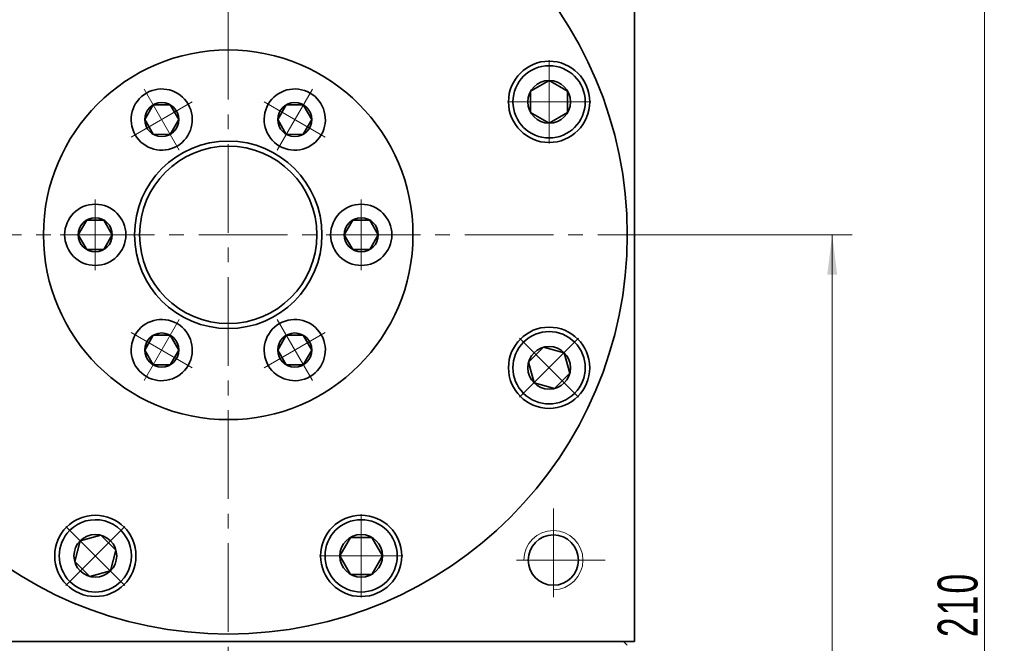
# Model space of a CAD drawing. Header units: millimetres. Extents: x 12 to 715, y 73 to 567.
# Tile 6 of 8: x 456 to 589, y 399 to 483. Entities that reach past the tile are written whole.
import ezdxf

# ---------------------------------------------------------------- set-up
doc = ezdxf.new("R2010")
doc.units = ezdxf.units.MM
doc.set_wipeout_variables(frame=1)
doc.linetypes.add('点画线', pattern=[18, 12, -2, 2, -2])
doc.layers.get('0').update_dxf_attribs({"lineweight": 35})
for name, color, linetype, lineweight in [('中心线层', 1, '点画线', 18), ('尺寸线层', 3, 'Continuous', 18), ('粗实线层', 7, 'Continuous', 35)]:
    doc.layers.add(name, color=color, linetype=linetype, lineweight=lineweight)
doc.styles.add('标准', font='txt', dxfattribs={"width": 0.667})
doc.dimstyles.new('a4-1-1', dxfattribs={"dimtxt": 3, "dimasz": 3, "dimexe": 1.5, "dimexo": 0, "dimgap": 0.5, "dimtad": 1, "dimdec": 3, "dimdsep": 46, "dimtxsty": '标准', "dimblk": '_CAXARROW', "dimcen": 0, "dimdle": 4, "dimazin": 2, "dimtfac": 0.707107, "dimtdec": 3, "dimtix": 1, "dimtmove": 2, "dimatfit": 3, "dimfxl": 0, "dimfrac": 2, "dimtolj": 1, "dimtzin": 0, "dimarcsym": 0})

# ---------------------------------------------------------------- blocks, each defined once
blk = doc.blocks.new('*X16')
at = {"layer": '尺寸线层', "linetype": 'Continuous'}
for points in [[(565.61, 453.96), (566.28, 448.56), (564.93, 448.56)], [(565.61, 298.96), (566.28, 304.36), (564.93, 304.36)]]:
    blk.add_hatch(color=0, dxfattribs=at).paths.add_polyline_path(points, flags=0)
at = {"layer": '尺寸线层', "color": 0, "linetype": 'Continuous'}
for p, q in [((541.87, 453.96), (568.31, 453.96)), ((565.61, 453.96), (565.61, 298.96)), ((493.87, 298.96), (568.31, 298.96))]:
    blk.add_line(p, q, dxfattribs=at)
at = {"layer": '尺寸线层', "color": 0, "insert": (562.02, 376.46), "char_height": 5.4, "width": 14.0022, "attachment_point": 5, "rotation": 90, "line_spacing_factor": 1.15057, "style": '标准'}
blk.add_mtext('\\T1.1;155', dxfattribs=at)
blk = doc.blocks.new('_CAXARROW')
blk.add_hatch(color=0).paths.add_polyline_path([(0, 0), (-1, 0.125), (-1, -0.125)], flags=0)
blk = doc.blocks.new('*X17')
at = {"layer": '尺寸线层', "linetype": 'Continuous'}
for points in [[(586.2, 508.96), (586.87, 503.56), (585.52, 503.56)], [(586.2, 298.96), (586.87, 304.36), (585.52, 304.36)]]:
    blk.add_hatch(color=0, dxfattribs=at).paths.add_polyline_path(points, flags=0)
at = {"layer": '尺寸线层', "color": 0, "linetype": 'Continuous'}
for p, q in [((538.87, 508.96), (588.9, 508.96)), ((586.2, 508.96), (586.2, 298.96)), ((493.87, 298.96), (588.9, 298.96))]:
    blk.add_line(p, q, dxfattribs=at)
at = {"layer": '尺寸线层', "color": 0, "insert": (582.61, 403.96), "char_height": 5.4, "width": 14.5863, "attachment_point": 5, "rotation": 90, "line_spacing_factor": 1.15057, "style": '标准'}
blk.add_mtext('\\T1.1;210', dxfattribs=at)
blk = doc.blocks.new('*X18')
at = {"layer": '中心线层', "linetype": '点画线', "lineweight": 18}
for p, q in [((0, -5.64), (0, 5.64)), ((-5.64, 0), (5.64, 0))]:
    blk.add_line(p, q, dxfattribs=at)
at = {"layer": '粗实线层'}
for p, q in [((-2.89, 0), (-1.44, 2.5)), ((-1.44, 2.5), (1.44, 2.5)), ((2.89, 0), (1.44, 2.5)), ((2.89, 0), (1.44, 2.5)), ((-2.89, 0), (-1.44, -2.5)), ((2.89, 0), (1.44, -2.5)), ((-1.44, -2.5), (1.44, -2.5))]:
    blk.add_line(p, q, dxfattribs=at)
blk.add_circle((0, 0), 2.89, dxfattribs=at)
for start, end in [(0, 180), (180, 360)]:
    blk.add_arc((0, 0), 4.89, start, end, dxfattribs=at)
blk = doc.blocks.new('*X49')
at = {"layer": '中心线层', "linetype": '点画线', "lineweight": 18}
for p, q in [((0, -4.76), (0, 4.76)), ((-4.76, 0), (4.76, 0))]:
    blk.add_line(p, q, dxfattribs=at)
at = {"layer": '粗实线层'}
for p, q in [((-2.31, 0), (-1.15, 2)), ((-1.15, 2), (1.15, 2)), ((2.31, 0), (1.15, 2)), ((2.31, 0), (1.15, 2)), ((-2.31, 0), (-1.15, -2)), ((2.31, 0), (1.15, -2)), ((-1.15, -2), (1.15, -2))]:
    blk.add_line(p, q, dxfattribs=at)
blk.add_circle((0, 0), 2.31, dxfattribs=at)
for start, end in [(0, 180), (180, 360)]:
    blk.add_arc((0, 0), 4.14, start, end, dxfattribs=at)
blk = doc.blocks.new('3432432432_2')
at = {"color": 7, "linetype": 'Continuous'}
for radius in [25, 12.68, 12]:
    blk.add_circle((0, 0), radius, dxfattribs=at)
for points in [[(-6.93, 12), (-6.91, 12.02), (-6.89, 12.03), (-6.87, 12.04), (-6.85, 12.05), (-6.83, 12.07), (-6.81, 12.08), (-6.78, 12.09), (-6.76, 12.1), (-6.74, 12.12), (-6.72, 12.13), (-6.7, 12.14), (-6.68, 12.16), (-6.66, 12.17), (-6.64, 12.18), (-6.62, 12.2), (-6.6, 12.21), (-6.58, 12.23), (-6.56, 12.24), (-6.54, 12.26), (-6.52, 12.27), (-6.51, 12.28), (-6.49, 12.3), (-6.47, 12.31), (-6.45, 12.33), (-6.43, 12.34), (-6.41, 12.36), (-6.39, 12.37), (-6.37, 12.39), (-6.35, 12.4), (-6.33, 12.42), (-6.33, 12.42), (-6.19, 12.55), (-6.05, 12.68), (-5.92, 12.82), (-5.79, 12.97), (-5.68, 13.12), (-5.57, 13.28), (-5.46, 13.44), (-5.37, 13.61), (-5.28, 13.78), (-5.2, 13.95), (-5.13, 14.13), (-5.06, 14.31), (-5.01, 14.5), (-4.96, 14.68), (-4.92, 14.87), (-4.89, 15.06), (-4.87, 15.25), (-4.86, 15.45), (-4.86, 15.64), (-4.87, 15.83), (-4.88, 16.02), (-4.91, 16.21), (-4.94, 16.4), (-4.98, 16.59), (-5.03, 16.78), (-5.09, 16.96), (-5.16, 17.14), (-5.24, 17.32), (-5.32, 17.49), (-5.41, 17.66), (-5.41, 17.66), (-5.51, 17.82), (-5.62, 17.98), (-5.74, 18.14), (-5.86, 18.29), (-5.99, 18.43), (-6.12, 18.57), (-6.26, 18.7), (-6.41, 18.82), (-6.57, 18.94), (-6.72, 19.05), (-6.89, 19.15), (-7.05, 19.24), (-7.23, 19.33), (-7.4, 19.41), (-7.58, 19.48), (-7.76, 19.54), (-7.95, 19.59), (-8.14, 19.64), (-8.33, 19.67), (-8.52, 19.7), (-8.71, 19.72), (-8.9, 19.73), (-9.09, 19.73), (-9.28, 19.72), (-9.48, 19.7), (-9.67, 19.67), (-9.86, 19.64), (-10.04, 19.59), (-10.23, 19.54), (-10.41, 19.48), (-10.41, 19.48), (-10.43, 19.47), (-10.46, 19.46), (-10.48, 19.46), (-10.5, 19.45), (-10.52, 19.44), (-10.55, 19.43), (-10.57, 19.42), (-10.59, 19.41), (-10.61, 19.4), (-10.64, 19.39), (-10.66, 19.38), (-10.68, 19.37), (-10.7, 19.36), (-10.73, 19.35), (-10.75, 19.34), (-10.77, 19.33), (-10.79, 19.32), (-10.81, 19.31), (-10.83, 19.3), (-10.86, 19.29), (-10.88, 19.28), (-10.9, 19.27), (-10.92, 19.26), (-10.94, 19.24), (-10.96, 19.23), (-10.99, 19.22), (-11.01, 19.21), (-11.03, 19.2), (-11.05, 19.19), (-11.07, 19.17), (-11.07, 19.17), (-11.25, 19.06), (-11.43, 18.94), (-11.61, 18.81), (-11.77, 18.67), (-11.93, 18.52), (-12.08, 18.36), (-12.22, 18.19), (-12.35, 18.02), (-12.47, 17.84), (-12.59, 17.66), (-12.69, 17.47), (-12.78, 17.27), (-12.87, 17.07), (-12.94, 16.87), (-13, 16.66), (-13.05, 16.45), (-13.09, 16.24), (-13.12, 16.02), (-13.13, 15.81), (-13.14, 15.59), (-13.13, 15.37), (-13.12, 15.16), (-13.09, 14.94), (-13.05, 14.73), (-13, 14.52), (-12.94, 14.31), (-12.87, 14.1), (-12.78, 13.9), (-12.69, 13.71), (-12.59, 13.52), (-12.59, 13.52), (-12.47, 13.33), (-12.35, 13.16), (-12.22, 12.98), (-12.08, 12.82), (-11.93, 12.66), (-11.77, 12.51), (-11.61, 12.37), (-11.43, 12.24), (-11.25, 12.12), (-11.07, 12), (-10.88, 11.9), (-10.68, 11.81), (-10.48, 11.72), (-10.28, 11.65), (-10.07, 11.59), (-9.86, 11.54), (-9.65, 11.5), (-9.43, 11.47), (-9.22, 11.45), (-9, 11.45), (-8.78, 11.45), (-8.57, 11.47), (-8.35, 11.5), (-8.14, 11.54), (-7.93, 11.59), (-7.72, 11.65), (-7.52, 11.72), (-7.32, 11.81), (-7.12, 11.9)], [(6.93, 12), (6.95, 11.99), (6.97, 11.98), (6.99, 11.97), (7.01, 11.96), (7.04, 11.94), (7.06, 11.93), (7.08, 11.92), (7.1, 11.91), (7.12, 11.9), (7.14, 11.89), (7.17, 11.88), (7.19, 11.87), (7.21, 11.86), (7.23, 11.85), (7.25, 11.84), (7.27, 11.83), (7.3, 11.81), (7.32, 11.81), (7.34, 11.8), (7.36, 11.79), (7.39, 11.78), (7.41, 11.77), (7.43, 11.76), (7.45, 11.75), (7.48, 11.74), (7.5, 11.73), (7.52, 11.72), (7.54, 11.71), (7.57, 11.7), (7.59, 11.7), (7.59, 11.7), (7.77, 11.63), (7.96, 11.58), (8.14, 11.54), (8.33, 11.5), (8.52, 11.48), (8.72, 11.46), (8.91, 11.45), (9.1, 11.45), (9.29, 11.46), (9.48, 11.48), (9.67, 11.5), (9.86, 11.54), (10.05, 11.58), (10.24, 11.64), (10.42, 11.7), (10.6, 11.77), (10.77, 11.85), (10.95, 11.93), (11.11, 12.03), (11.28, 12.13), (11.43, 12.24), (11.59, 12.36), (11.74, 12.48), (11.88, 12.61), (12.01, 12.75), (12.14, 12.89), (12.26, 13.04), (12.38, 13.19), (12.49, 13.35), (12.59, 13.52), (12.59, 13.52), (12.68, 13.69), (12.76, 13.86), (12.84, 14.04), (12.91, 14.22), (12.97, 14.4), (13.02, 14.59), (13.06, 14.77), (13.09, 14.96), (13.12, 15.15), (13.13, 15.35), (13.14, 15.54), (13.14, 15.73), (13.13, 15.92), (13.11, 16.11), (13.08, 16.3), (13.04, 16.49), (12.99, 16.68), (12.94, 16.86), (12.87, 17.05), (12.8, 17.22), (12.72, 17.4), (12.63, 17.57), (12.54, 17.74), (12.43, 17.9), (12.32, 18.06), (12.21, 18.21), (12.08, 18.36), (11.95, 18.5), (11.81, 18.63), (11.67, 18.76), (11.67, 18.76), (11.65, 18.77), (11.63, 18.79), (11.61, 18.8), (11.59, 18.82), (11.57, 18.83), (11.55, 18.85), (11.53, 18.86), (11.51, 18.88), (11.49, 18.89), (11.48, 18.91), (11.46, 18.92), (11.44, 18.94), (11.42, 18.95), (11.4, 18.96), (11.38, 18.98), (11.36, 18.99), (11.34, 19.01), (11.32, 19.02), (11.3, 19.03), (11.28, 19.05), (11.26, 19.06), (11.24, 19.07), (11.22, 19.09), (11.19, 19.1), (11.17, 19.11), (11.15, 19.12), (11.13, 19.14), (11.11, 19.15), (11.09, 19.16), (11.07, 19.17), (11.07, 19.17), (10.88, 19.28), (10.68, 19.37), (10.48, 19.45), (10.28, 19.53), (10.07, 19.59), (9.86, 19.64), (9.65, 19.68), (9.43, 19.71), (9.22, 19.72), (9, 19.73), (8.78, 19.72), (8.57, 19.71), (8.35, 19.68), (8.14, 19.64), (7.93, 19.59), (7.72, 19.53), (7.52, 19.45), (7.32, 19.37), (7.12, 19.28), (6.93, 19.17), (6.75, 19.06), (6.57, 18.94), (6.39, 18.81), (6.23, 18.67), (6.07, 18.52), (5.92, 18.36), (5.78, 18.19), (5.65, 18.02), (5.53, 17.84), (5.41, 17.66), (5.41, 17.66), (5.31, 17.47), (5.22, 17.27), (5.13, 17.07), (5.06, 16.87), (5, 16.66), (4.95, 16.45), (4.91, 16.24), (4.88, 16.02), (4.87, 15.81), (4.86, 15.59), (4.87, 15.37), (4.88, 15.16), (4.91, 14.94), (4.95, 14.73), (5, 14.52), (5.06, 14.31), (5.13, 14.1), (5.22, 13.9), (5.31, 13.71), (5.41, 13.52), (5.53, 13.33), (5.65, 13.16), (5.78, 12.98), (5.92, 12.82), (6.07, 12.66), (6.23, 12.51), (6.39, 12.37), (6.57, 12.24), (6.75, 12.12)], [(-13.86, 0), (-13.86, 0.02), (-13.86, 0.05), (-13.86, 0.07), (-13.86, 0.1), (-13.86, 0.12), (-13.86, 0.15), (-13.86, 0.17), (-13.86, 0.19), (-13.87, 0.22), (-13.87, 0.24), (-13.87, 0.27), (-13.87, 0.29), (-13.87, 0.32), (-13.87, 0.34), (-13.88, 0.36), (-13.88, 0.39), (-13.88, 0.41), (-13.88, 0.44), (-13.89, 0.46), (-13.89, 0.48), (-13.89, 0.51), (-13.89, 0.53), (-13.9, 0.56), (-13.9, 0.58), (-13.9, 0.6), (-13.91, 0.63), (-13.91, 0.65), (-13.92, 0.68), (-13.92, 0.7), (-13.92, 0.72), (-13.92, 0.72), (-13.96, 0.91), (-14.01, 1.1), (-14.06, 1.28), (-14.13, 1.47), (-14.2, 1.64), (-14.28, 1.82), (-14.37, 1.99), (-14.47, 2.16), (-14.57, 2.32), (-14.68, 2.48), (-14.8, 2.63), (-14.93, 2.77), (-15.06, 2.91), (-15.2, 3.05), (-15.34, 3.17), (-15.49, 3.29), (-15.65, 3.41), (-15.81, 3.51), (-15.97, 3.61), (-16.14, 3.7), (-16.32, 3.78), (-16.5, 3.86), (-16.68, 3.92), (-16.86, 3.98), (-17.05, 4.03), (-17.23, 4.07), (-17.42, 4.1), (-17.62, 4.12), (-17.81, 4.14), (-18, 4.14), (-18, 4.14), (-18.19, 4.14), (-18.38, 4.12), (-18.58, 4.1), (-18.77, 4.07), (-18.95, 4.03), (-19.14, 3.98), (-19.32, 3.92), (-19.5, 3.86), (-19.68, 3.78), (-19.86, 3.7), (-20.03, 3.61), (-20.19, 3.51), (-20.35, 3.41), (-20.51, 3.29), (-20.66, 3.17), (-20.8, 3.05), (-20.94, 2.91), (-21.07, 2.77), (-21.2, 2.63), (-21.32, 2.48), (-21.43, 2.32), (-21.53, 2.16), (-21.63, 1.99), (-21.72, 1.82), (-21.8, 1.64), (-21.87, 1.47), (-21.94, 1.28), (-21.99, 1.1), (-22.04, 0.91), (-22.08, 0.72), (-22.08, 0.72), (-22.08, 0.7), (-22.08, 0.68), (-22.09, 0.65), (-22.09, 0.63), (-22.1, 0.6), (-22.1, 0.58), (-22.1, 0.56), (-22.11, 0.53), (-22.11, 0.51), (-22.11, 0.48), (-22.11, 0.46), (-22.12, 0.44), (-22.12, 0.41), (-22.12, 0.39), (-22.12, 0.36), (-22.13, 0.34), (-22.13, 0.32), (-22.13, 0.29), (-22.13, 0.27), (-22.13, 0.24), (-22.13, 0.22), (-22.14, 0.19), (-22.14, 0.17), (-22.14, 0.15), (-22.14, 0.12), (-22.14, 0.1), (-22.14, 0.07), (-22.14, 0.05), (-22.14, 0.02), (-22.14, 0), (-22.14, 0), (-22.13, -0.22), (-22.12, -0.43), (-22.09, -0.65), (-22.05, -0.86), (-22, -1.07), (-21.94, -1.28), (-21.87, -1.48), (-21.78, -1.68), (-21.69, -1.88), (-21.59, -2.07), (-21.47, -2.25), (-21.35, -2.43), (-21.22, -2.61), (-21.08, -2.77), (-20.93, -2.93), (-20.77, -3.08), (-20.61, -3.22), (-20.43, -3.35), (-20.25, -3.47), (-20.07, -3.59), (-19.88, -3.69), (-19.68, -3.78), (-19.48, -3.87), (-19.28, -3.94), (-19.07, -4), (-18.86, -4.05), (-18.65, -4.09), (-18.43, -4.12), (-18.22, -4.13), (-18, -4.14), (-18, -4.14), (-17.78, -4.13), (-17.57, -4.12), (-17.35, -4.09), (-17.14, -4.05), (-16.93, -4), (-16.72, -3.94), (-16.52, -3.87), (-16.32, -3.78), (-16.12, -3.69), (-15.93, -3.59), (-15.75, -3.47), (-15.57, -3.35), (-15.39, -3.22), (-15.23, -3.08), (-15.07, -2.93), (-14.92, -2.77), (-14.78, -2.61), (-14.65, -2.43), (-14.53, -2.25), (-14.41, -2.07), (-14.31, -1.88), (-14.22, -1.68), (-14.13, -1.48), (-14.06, -1.28), (-14, -1.07), (-13.95, -0.86), (-13.91, -0.65), (-13.88, -0.43), (-13.87, -0.22)], [(13.86, 0), (13.86, -0.02), (13.86, -0.05), (13.86, -0.07), (13.86, -0.1), (13.86, -0.12), (13.86, -0.15), (13.86, -0.17), (13.86, -0.19), (13.87, -0.22), (13.87, -0.24), (13.87, -0.27), (13.87, -0.29), (13.87, -0.32), (13.87, -0.34), (13.88, -0.36), (13.88, -0.39), (13.88, -0.41), (13.88, -0.44), (13.89, -0.46), (13.89, -0.48), (13.89, -0.51), (13.89, -0.53), (13.9, -0.56), (13.9, -0.58), (13.9, -0.6), (13.91, -0.63), (13.91, -0.65), (13.92, -0.68), (13.92, -0.7), (13.92, -0.72), (13.92, -0.72), (13.96, -0.91), (14.01, -1.1), (14.06, -1.28), (14.13, -1.47), (14.2, -1.64), (14.28, -1.82), (14.37, -1.99), (14.47, -2.16), (14.57, -2.32), (14.68, -2.48), (14.8, -2.63), (14.93, -2.77), (15.06, -2.91), (15.2, -3.05), (15.34, -3.17), (15.49, -3.29), (15.65, -3.41), (15.81, -3.51), (15.97, -3.61), (16.14, -3.7), (16.32, -3.78), (16.5, -3.86), (16.68, -3.92), (16.86, -3.98), (17.05, -4.03), (17.23, -4.07), (17.42, -4.1), (17.62, -4.12), (17.81, -4.14), (18, -4.14), (18, -4.14), (18.19, -4.14), (18.38, -4.12), (18.58, -4.1), (18.77, -4.07), (18.95, -4.03), (19.14, -3.98), (19.32, -3.92), (19.5, -3.86), (19.68, -3.78), (19.86, -3.7), (20.03, -3.61), (20.19, -3.51), (20.35, -3.41), (20.51, -3.29), (20.66, -3.17), (20.8, -3.05), (20.94, -2.91), (21.07, -2.77), (21.2, -2.63), (21.32, -2.48), (21.43, -2.32), (21.53, -2.16), (21.63, -1.99), (21.72, -1.82), (21.8, -1.64), (21.87, -1.47), (21.94, -1.28), (21.99, -1.1), (22.04, -0.91), (22.08, -0.72), (22.08, -0.72), (22.08, -0.7), (22.08, -0.68), (22.09, -0.65), (22.09, -0.63), (22.1, -0.6), (22.1, -0.58), (22.1, -0.56), (22.11, -0.53), (22.11, -0.51), (22.11, -0.48), (22.11, -0.46), (22.12, -0.44), (22.12, -0.41), (22.12, -0.39), (22.12, -0.36), (22.13, -0.34), (22.13, -0.32), (22.13, -0.29), (22.13, -0.27), (22.13, -0.24), (22.13, -0.22), (22.14, -0.19), (22.14, -0.17), (22.14, -0.15), (22.14, -0.12), (22.14, -0.1), (22.14, -0.07), (22.14, -0.05), (22.14, -0.02), (22.14, 0), (22.14, 0), (22.13, 0.22), (22.12, 0.43), (22.09, 0.65), (22.05, 0.86), (22, 1.07), (21.94, 1.28), (21.87, 1.48), (21.78, 1.68), (21.69, 1.88), (21.59, 2.07), (21.47, 2.25), (21.35, 2.43), (21.22, 2.61), (21.08, 2.77), (20.93, 2.93), (20.77, 3.08), (20.61, 3.22), (20.43, 3.35), (20.25, 3.47), (20.07, 3.59), (19.88, 3.69), (19.68, 3.78), (19.48, 3.87), (19.28, 3.94), (19.07, 4), (18.86, 4.05), (18.65, 4.09), (18.43, 4.12), (18.22, 4.13), (18, 4.14), (18, 4.14), (17.78, 4.13), (17.57, 4.12), (17.35, 4.09), (17.14, 4.05), (16.93, 4), (16.72, 3.94), (16.52, 3.87), (16.32, 3.78), (16.12, 3.69), (15.93, 3.59), (15.75, 3.47), (15.57, 3.35), (15.39, 3.22), (15.23, 3.08), (15.07, 2.93), (14.92, 2.77), (14.78, 2.61), (14.65, 2.43), (14.53, 2.25), (14.41, 2.07), (14.31, 1.88), (14.22, 1.68), (14.13, 1.48), (14.06, 1.28), (14, 1.07), (13.95, 0.86), (13.91, 0.65), (13.88, 0.43), (13.87, 0.22)], [(-6.93, -12), (-6.95, -11.99), (-6.97, -11.98), (-6.99, -11.97), (-7.01, -11.96), (-7.04, -11.94), (-7.06, -11.93), (-7.08, -11.92), (-7.1, -11.91), (-7.12, -11.9), (-7.14, -11.89), (-7.17, -11.88), (-7.19, -11.87), (-7.21, -11.86), (-7.23, -11.85), (-7.25, -11.84), (-7.27, -11.83), (-7.3, -11.81), (-7.32, -11.81), (-7.34, -11.8), (-7.36, -11.79), (-7.39, -11.78), (-7.41, -11.77), (-7.43, -11.76), (-7.45, -11.75), (-7.48, -11.74), (-7.5, -11.73), (-7.52, -11.72), (-7.54, -11.71), (-7.57, -11.7), (-7.59, -11.7), (-7.59, -11.7), (-7.77, -11.63), (-7.96, -11.58), (-8.14, -11.54), (-8.33, -11.5), (-8.52, -11.48), (-8.72, -11.46), (-8.91, -11.45), (-9.1, -11.45), (-9.29, -11.46), (-9.48, -11.48), (-9.67, -11.5), (-9.86, -11.54), (-10.05, -11.58), (-10.24, -11.64), (-10.42, -11.7), (-10.6, -11.77), (-10.77, -11.85), (-10.95, -11.93), (-11.11, -12.03), (-11.28, -12.13), (-11.43, -12.24), (-11.59, -12.36), (-11.74, -12.48), (-11.88, -12.61), (-12.01, -12.75), (-12.14, -12.89), (-12.26, -13.04), (-12.38, -13.19), (-12.49, -13.35), (-12.59, -13.52), (-12.59, -13.52), (-12.68, -13.69), (-12.76, -13.86), (-12.84, -14.04), (-12.91, -14.22), (-12.97, -14.4), (-13.02, -14.59), (-13.06, -14.77), (-13.09, -14.96), (-13.12, -15.15), (-13.13, -15.35), (-13.14, -15.54), (-13.14, -15.73), (-13.13, -15.92), (-13.11, -16.11), (-13.08, -16.3), (-13.04, -16.49), (-12.99, -16.68), (-12.94, -16.86), (-12.87, -17.05), (-12.8, -17.22), (-12.72, -17.4), (-12.63, -17.57), (-12.54, -17.74), (-12.43, -17.9), (-12.32, -18.06), (-12.21, -18.21), (-12.08, -18.36), (-11.95, -18.5), (-11.81, -18.63), (-11.67, -18.76), (-11.67, -18.76), (-11.65, -18.77), (-11.63, -18.79), (-11.61, -18.8), (-11.59, -18.82), (-11.57, -18.83), (-11.55, -18.85), (-11.53, -18.86), (-11.51, -18.88), (-11.49, -18.89), (-11.48, -18.91), (-11.46, -18.92), (-11.44, -18.94), (-11.42, -18.95), (-11.4, -18.96), (-11.38, -18.98), (-11.36, -18.99), (-11.34, -19.01), (-11.32, -19.02), (-11.3, -19.03), (-11.28, -19.05), (-11.26, -19.06), (-11.24, -19.07), (-11.22, -19.09), (-11.19, -19.1), (-11.17, -19.11), (-11.15, -19.12), (-11.13, -19.14), (-11.11, -19.15), (-11.09, -19.16), (-11.07, -19.17), (-11.07, -19.17), (-10.88, -19.28), (-10.68, -19.37), (-10.48, -19.45), (-10.28, -19.53), (-10.07, -19.59), (-9.86, -19.64), (-9.65, -19.68), (-9.43, -19.71), (-9.22, -19.72), (-9, -19.73), (-8.78, -19.72), (-8.57, -19.71), (-8.35, -19.68), (-8.14, -19.64), (-7.93, -19.59), (-7.72, -19.53), (-7.52, -19.45), (-7.32, -19.37), (-7.12, -19.28), (-6.93, -19.17), (-6.75, -19.06), (-6.57, -18.94), (-6.39, -18.81), (-6.23, -18.67), (-6.07, -18.52), (-5.92, -18.36), (-5.78, -18.19), (-5.65, -18.02), (-5.53, -17.84), (-5.41, -17.66), (-5.41, -17.66), (-5.31, -17.47), (-5.22, -17.27), (-5.13, -17.07), (-5.06, -16.87), (-5, -16.66), (-4.95, -16.45), (-4.91, -16.24), (-4.88, -16.02), (-4.87, -15.81), (-4.86, -15.59), (-4.87, -15.37), (-4.88, -15.16), (-4.91, -14.94), (-4.95, -14.73), (-5, -14.52), (-5.06, -14.31), (-5.13, -14.1), (-5.22, -13.9), (-5.31, -13.71), (-5.41, -13.52), (-5.53, -13.33), (-5.65, -13.16), (-5.78, -12.98), (-5.92, -12.82), (-6.07, -12.66), (-6.23, -12.51), (-6.39, -12.37), (-6.57, -12.24), (-6.75, -12.12)], [(6.93, -12), (6.91, -12.02), (6.89, -12.03), (6.87, -12.04), (6.85, -12.05), (6.83, -12.07), (6.81, -12.08), (6.78, -12.09), (6.76, -12.1), (6.74, -12.12), (6.72, -12.13), (6.7, -12.14), (6.68, -12.16), (6.66, -12.17), (6.64, -12.18), (6.62, -12.2), (6.6, -12.21), (6.58, -12.23), (6.56, -12.24), (6.54, -12.26), (6.52, -12.27), (6.51, -12.28), (6.49, -12.3), (6.47, -12.31), (6.45, -12.33), (6.43, -12.34), (6.41, -12.36), (6.39, -12.37), (6.37, -12.39), (6.35, -12.4), (6.33, -12.42), (6.33, -12.42), (6.19, -12.55), (6.05, -12.68), (5.92, -12.82), (5.79, -12.97), (5.68, -13.12), (5.57, -13.28), (5.46, -13.44), (5.37, -13.61), (5.28, -13.78), (5.2, -13.95), (5.13, -14.13), (5.06, -14.31), (5.01, -14.5), (4.96, -14.68), (4.92, -14.87), (4.89, -15.06), (4.87, -15.25), (4.86, -15.45), (4.86, -15.64), (4.87, -15.83), (4.88, -16.02), (4.91, -16.21), (4.94, -16.4), (4.98, -16.59), (5.03, -16.78), (5.09, -16.96), (5.16, -17.14), (5.24, -17.32), (5.32, -17.49), (5.41, -17.66), (5.41, -17.66), (5.51, -17.82), (5.62, -17.98), (5.74, -18.14), (5.86, -18.29), (5.99, -18.43), (6.12, -18.57), (6.26, -18.7), (6.41, -18.82), (6.57, -18.94), (6.72, -19.05), (6.89, -19.15), (7.05, -19.24), (7.23, -19.33), (7.4, -19.41), (7.58, -19.48), (7.76, -19.54), (7.95, -19.59), (8.14, -19.64), (8.33, -19.67), (8.52, -19.7), (8.71, -19.72), (8.9, -19.73), (9.09, -19.73), (9.28, -19.72), (9.48, -19.7), (9.67, -19.67), (9.86, -19.64), (10.04, -19.59), (10.23, -19.54), (10.41, -19.48), (10.41, -19.48), (10.43, -19.47), (10.46, -19.46), (10.48, -19.46), (10.5, -19.45), (10.52, -19.44), (10.55, -19.43), (10.57, -19.42), (10.59, -19.41), (10.61, -19.4), (10.64, -19.39), (10.66, -19.38), (10.68, -19.37), (10.7, -19.36), (10.73, -19.35), (10.75, -19.34), (10.77, -19.33), (10.79, -19.32), (10.81, -19.31), (10.83, -19.3), (10.86, -19.29), (10.88, -19.28), (10.9, -19.27), (10.92, -19.26), (10.94, -19.24), (10.96, -19.23), (10.99, -19.22), (11.01, -19.21), (11.03, -19.2), (11.05, -19.19), (11.07, -19.17), (11.07, -19.17), (11.25, -19.06), (11.43, -18.94), (11.61, -18.81), (11.77, -18.67), (11.93, -18.52), (12.08, -18.36), (12.22, -18.19), (12.35, -18.02), (12.47, -17.84), (12.59, -17.66), (12.69, -17.47), (12.78, -17.27), (12.87, -17.07), (12.94, -16.87), (13, -16.66), (13.05, -16.45), (13.09, -16.24), (13.12, -16.02), (13.13, -15.81), (13.14, -15.59), (13.13, -15.37), (13.12, -15.16), (13.09, -14.94), (13.05, -14.73), (13, -14.52), (12.94, -14.31), (12.87, -14.1), (12.78, -13.9), (12.69, -13.71), (12.59, -13.52), (12.59, -13.52), (12.47, -13.33), (12.35, -13.16), (12.22, -12.98), (12.08, -12.82), (11.93, -12.66), (11.77, -12.51), (11.61, -12.37), (11.43, -12.24), (11.25, -12.12), (11.07, -12), (10.88, -11.9), (10.68, -11.81), (10.48, -11.72), (10.28, -11.65), (10.07, -11.59), (9.86, -11.54), (9.65, -11.5), (9.43, -11.47), (9.22, -11.45), (9, -11.45), (8.78, -11.45), (8.57, -11.47), (8.35, -11.5), (8.14, -11.54), (7.93, -11.59), (7.72, -11.65), (7.52, -11.72), (7.32, -11.81), (7.12, -11.9)]]:
    blk.add_wipeout(points).dxf.layer = '粗实线层'
at = {"layer": '粗实线层'}
for p, rotation in [((-9, 15.59), 299.9999999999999), ((9, 15.59), 240), ((18, 0), 180), ((-9, -15.59), 59.99999999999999), ((9, -15.59), 120)]:
    blk.add_blockref('*X49', p, dxfattribs=dict(at, rotation=rotation))
blk.add_blockref('*X49', (-18, 0), dxfattribs=at)

msp = doc.modelspace()

# ---------------------------------------------------------------- linework, layer by layer
at = {"layer": '中心线层'}
for p, q in [((483.8717, 292.239), (483.8717, 511.954)), ((425.8717, 453.9588), (541.8717, 453.9588)), ((527.8717, 416.9588), (527.8717, 402.9588)), ((534.8717, 409.9588), (520.8717, 409.9588))]:
    msp.add_line(p, q, dxfattribs=at)
at = {"layer": '粗实线层'}
msp.add_line((537.3717, 398.9588), (537.8717, 398.4588), dxfattribs=at)
for points in [[(538.8717, 398.9588), (538.8717, 508.9588)], [(538.8717, 398.9588), (428.8717, 398.9588)]]:
    msp.add_lwpolyline(points, dxfattribs=at)
for centre, radius in [((483.8717, 453.9588), 54), ((527.294, 471.945), 5.5), ((527.294, 435.9727), 5.5), ((465.8856, 410.5365), 5.5), ((501.8578, 410.5365), 5.5), ((527.8717, 409.9588), 3.4)]:
    msp.add_circle(centre, radius, dxfattribs=at)
at = {"layer": '粗实线层', "lineweight": 18}
msp.add_arc((527.8717, 409.9588), 4, 270, 180, dxfattribs=at)

# ---------------------------------------------------------------- dimensions: what is measured, and where the dimension line sits
at = {"layer": '尺寸线层'}
for base, p1, picture, middle in [((586.1963, 298.9588), (538.8717, 508.9588), '*X17', (582.6114, 403.9588)), ((565.6055, 298.9588), (541.8717, 453.9588), '*X16', (562.0206, 376.4588))]:
    dim = msp.add_linear_dim(base=base, p1=p1, p2=(493.8717, 298.9588), angle=270, dimstyle='a4-1-1', override={"dimsah": 1, "dimtfill": 1, "dimtzin": 0}, dxfattribs=at)
    dim.commit()
    dim.dimension.update_dxf_attribs({"geometry": picture, "text_midpoint": middle})

# ---------------------------------------------------------------- next in the draw order: block references
at = {"layer": '粗实线层'}
msp.add_blockref('3432432432_2', (483.8717, 453.9588), dxfattribs=at)

# ---------------------------------------------------------------- next in the draw order: wipeouts: each hides what was drawn before it
for points in [[(527.294, 467.055), (527.3215, 467.055), (527.349, 467.0553), (527.3764, 467.0557), (527.4039, 467.0562), (527.4314, 467.0569), (527.4588, 467.0577), (527.4863, 467.0587), (527.5138, 467.0599), (527.5412, 467.0612), (527.5686, 467.0627), (527.5961, 467.0643), (527.6235, 467.0661), (527.6509, 467.068), (527.6783, 467.0701), (527.7057, 467.0723), (527.7331, 467.0747), (527.7604, 467.0773), (527.7878, 467.08), (527.8151, 467.0828), (527.8424, 467.0858), (527.8697, 467.089), (527.897, 467.0923), (527.9242, 467.0957), (527.9515, 467.0994), (527.9787, 467.1031), (528.0059, 467.1071), (528.033, 467.1111), (528.0602, 467.1154), (528.0873, 467.1197), (528.1144, 467.1243), (528.1144, 467.1243), (528.3388, 467.1679), (528.5608, 467.2219), (528.7801, 467.2863), (528.9962, 467.3608), (529.2085, 467.4453), (529.4167, 467.5397), (529.6202, 467.6437), (529.8186, 467.7571), (530.0115, 467.8796), (530.1985, 468.011), (530.3791, 468.151), (530.553, 468.2993), (530.7198, 468.4556), (530.8791, 468.6194), (531.0306, 468.7906), (531.1739, 468.9686), (531.3087, 469.1531), (531.4348, 469.3438), (531.5518, 469.5401), (531.6595, 469.7417), (531.7577, 469.948), (531.8461, 470.1588), (531.9246, 470.3734), (531.993, 470.5915), (532.0511, 470.8125), (532.0988, 471.036), (532.136, 471.2615), (532.1627, 471.4885), (532.1787, 471.7165), (532.184, 471.945), (532.184, 471.945), (532.1787, 472.1734), (532.1627, 472.4014), (532.136, 472.6284), (532.0988, 472.8539), (532.0511, 473.0774), (531.993, 473.2984), (531.9246, 473.5165), (531.8461, 473.7312), (531.7577, 473.9419), (531.6595, 474.1483), (531.5518, 474.3498), (531.4348, 474.5462), (531.3087, 474.7368), (531.1739, 474.9213), (531.0306, 475.0994), (530.8791, 475.2705), (530.7198, 475.4344), (530.553, 475.5906), (530.3791, 475.7389), (530.1985, 475.8789), (530.0115, 476.0103), (529.8186, 476.1329), (529.6202, 476.2463), (529.4167, 476.3502), (529.2085, 476.4446), (528.9962, 476.5292), (528.7801, 476.6037), (528.5608, 476.668), (528.3388, 476.7221), (528.1144, 476.7657), (528.1144, 476.7657), (528.0873, 476.7702), (528.0602, 476.7746), (528.033, 476.7788), (528.0059, 476.7829), (527.9787, 476.7868), (527.9515, 476.7906), (527.9242, 476.7942), (527.897, 476.7977), (527.8697, 476.801), (527.8424, 476.8041), (527.8151, 476.8071), (527.7878, 476.81), (527.7604, 476.8127), (527.7331, 476.8152), (527.7057, 476.8176), (527.6783, 476.8198), (527.6509, 476.8219), (527.6235, 476.8239), (527.5961, 476.8256), (527.5686, 476.8273), (527.5412, 476.8287), (527.5138, 476.83), (527.4863, 476.8312), (527.4588, 476.8322), (527.4314, 476.833), (527.4039, 476.8337), (527.3764, 476.8343), (527.349, 476.8347), (527.3215, 476.8349), (527.294, 476.835), (527.294, 476.835), (527.0381, 476.8283), (526.7829, 476.8082), (526.5291, 476.7748), (526.2773, 476.7281), (526.0284, 476.6683), (525.7829, 476.5956), (525.5416, 476.5102), (525.3051, 476.4122), (525.074, 476.302), (524.849, 476.1798), (524.6307, 476.0461), (524.4197, 475.9011), (524.2166, 475.7452), (524.022, 475.5789), (523.8363, 475.4027), (523.66, 475.217), (523.4938, 475.0223), (523.3379, 474.8192), (523.1929, 474.6083), (523.0592, 474.39), (522.937, 474.165), (522.8268, 473.9339), (522.7288, 473.6974), (522.6434, 473.4561), (522.5706, 473.2106), (522.5109, 472.9617), (522.4642, 472.7099), (522.4308, 472.4561), (522.4107, 472.2009), (522.404, 471.945), (522.404, 471.945), (522.4107, 471.689), (522.4308, 471.4338), (522.4642, 471.18), (522.5109, 470.9283), (522.5706, 470.6793), (522.6434, 470.4339), (522.7288, 470.1925), (522.8268, 469.956), (522.937, 469.725), (523.0592, 469.5), (523.1929, 469.2817), (523.3379, 469.0707), (523.4938, 468.8676), (523.66, 468.6729), (523.8363, 468.4872), (524.022, 468.311), (524.2166, 468.1447), (524.4197, 467.9889), (524.6307, 467.8439), (524.849, 467.7101), (525.074, 467.5879), (525.3051, 467.4777), (525.5416, 467.3798), (525.7829, 467.2943), (526.0284, 467.2216), (526.2773, 467.1618), (526.5291, 467.1152), (526.7829, 467.0818), (527.0381, 467.0617)], [(523.8363, 432.515), (523.8557, 432.4956), (523.8753, 432.4763), (523.895, 432.4572), (523.9148, 432.4381), (523.9348, 432.4192), (523.9548, 432.4004), (523.9749, 432.3817), (523.9951, 432.3631), (524.0155, 432.3446), (524.0359, 432.3262), (524.0565, 432.308), (524.0771, 432.2899), (524.0978, 432.2718), (524.1187, 432.2539), (524.1396, 432.2362), (524.1607, 432.2185), (524.1818, 432.2009), (524.2031, 432.1835), (524.2244, 432.1662), (524.2458, 432.149), (524.2674, 432.132), (524.289, 432.115), (524.3107, 432.0982), (524.3325, 432.0815), (524.3545, 432.0649), (524.3765, 432.0485), (524.3986, 432.0321), (524.4207, 432.0159), (524.443, 431.9998), (524.4654, 431.9839), (524.4654, 431.9839), (524.6549, 431.8561), (524.8501, 431.7372), (525.0506, 431.6277), (525.2561, 431.5276), (525.466, 431.4372), (525.6799, 431.3568), (525.8974, 431.2864), (526.1179, 431.2263), (526.3409, 431.1765), (526.5661, 431.1372), (526.7928, 431.1085), (527.0206, 431.0904), (527.249, 431.0829), (527.4776, 431.0862), (527.7057, 431.1001), (527.9329, 431.1246), (528.1587, 431.1598), (528.3827, 431.2054), (528.6042, 431.2615), (528.8229, 431.3279), (529.0383, 431.4044), (529.2498, 431.4909), (529.4571, 431.5872), (529.6596, 431.693), (529.857, 431.8082), (530.0488, 431.9325), (530.2346, 432.0656), (530.4139, 432.2073), (530.5864, 432.3572), (530.7518, 432.515), (530.7518, 432.515), (530.9096, 432.6803), (531.0594, 432.8528), (531.2011, 433.0322), (531.3342, 433.2179), (531.4585, 433.4097), (531.5737, 433.6071), (531.6796, 433.8097), (531.7759, 434.0169), (531.8624, 434.2285), (531.9389, 434.4438), (532.0052, 434.6625), (532.0613, 434.8841), (532.107, 435.108), (532.1421, 435.3338), (532.1667, 435.5611), (532.1806, 435.7892), (532.1838, 436.0177), (532.1764, 436.2461), (532.1583, 436.4739), (532.1295, 436.7007), (532.0902, 436.9258), (532.0405, 437.1489), (531.9803, 437.3694), (531.91, 437.5868), (531.8295, 437.8007), (531.7391, 438.0106), (531.6391, 438.2161), (531.5295, 438.4167), (531.4107, 438.6119), (531.2829, 438.8014), (531.2829, 438.8014), (531.2669, 438.8237), (531.2508, 438.846), (531.2346, 438.8682), (531.2183, 438.8903), (531.2018, 438.9123), (531.1853, 438.9342), (531.1686, 438.956), (531.1517, 438.9777), (531.1348, 438.9994), (531.1177, 439.0209), (531.1005, 439.0423), (531.0832, 439.0637), (531.0658, 439.0849), (531.0482, 439.1061), (531.0306, 439.1271), (531.0128, 439.1481), (530.9949, 439.1689), (530.9769, 439.1896), (530.9587, 439.2103), (530.9405, 439.2308), (530.9221, 439.2513), (530.9037, 439.2716), (530.8851, 439.2918), (530.8664, 439.312), (530.8475, 439.332), (530.8286, 439.3519), (530.8096, 439.3717), (530.7904, 439.3914), (530.7711, 439.411), (530.7518, 439.4305), (530.7518, 439.4305), (530.5661, 439.6067), (530.3714, 439.773), (530.1683, 439.9288), (529.9573, 440.0738), (529.739, 440.2076), (529.514, 440.3297), (529.283, 440.44), (529.0464, 440.5379), (528.8051, 440.6234), (528.5596, 440.6961), (528.3107, 440.7559), (528.059, 440.8025), (527.8052, 440.8359), (527.5499, 440.856), (527.294, 440.8627), (527.0381, 440.856), (526.7829, 440.8359), (526.5291, 440.8025), (526.2773, 440.7559), (526.0284, 440.6961), (525.7829, 440.6234), (525.5416, 440.5379), (525.3051, 440.44), (525.074, 440.3297), (524.849, 440.2076), (524.6307, 440.0738), (524.4197, 439.9288), (524.2166, 439.773), (524.022, 439.6067), (523.8363, 439.4305), (523.8363, 439.4305), (523.66, 439.2448), (523.4938, 439.0501), (523.3379, 438.847), (523.1929, 438.636), (523.0592, 438.4177), (522.937, 438.1927), (522.8268, 437.9617), (522.7288, 437.7251), (522.6434, 437.4838), (522.5706, 437.2384), (522.5109, 436.9894), (522.4642, 436.7377), (522.4308, 436.4839), (522.4107, 436.2286), (522.404, 435.9727), (522.4107, 435.7168), (522.4308, 435.4616), (522.4642, 435.2078), (522.5109, 434.956), (522.5706, 434.7071), (522.6434, 434.4616), (522.7288, 434.2203), (522.8268, 433.9838), (522.937, 433.7527), (523.0592, 433.5277), (523.1929, 433.3094), (523.3379, 433.0985), (523.4938, 432.8953), (523.66, 432.7007)], [(462.4278, 413.9943), (462.4084, 413.9748), (462.3892, 413.9552), (462.37, 413.9355), (462.351, 413.9157), (462.332, 413.8958), (462.3132, 413.8757), (462.2945, 413.8556), (462.2759, 413.8354), (462.2574, 413.8151), (462.2391, 413.7946), (462.2208, 413.7741), (462.2027, 413.7534), (462.1847, 413.7327), (462.1668, 413.7118), (462.149, 413.6909), (462.1313, 413.6699), (462.1138, 413.6487), (462.0964, 413.6275), (462.079, 413.6061), (462.0619, 413.5847), (462.0448, 413.5632), (462.0278, 413.5415), (462.011, 413.5198), (461.9943, 413.498), (461.9777, 413.4761), (461.9613, 413.4541), (461.945, 413.432), (461.9287, 413.4098), (461.9127, 413.3875), (461.8967, 413.3651), (461.8967, 413.3651), (461.7689, 413.1757), (461.6501, 412.9804), (461.5405, 412.7799), (461.4404, 412.5744), (461.3501, 412.3645), (461.2696, 412.1506), (461.1992, 411.9331), (461.1391, 411.7127), (461.0893, 411.4896), (461.05, 411.2645), (461.0213, 411.0377), (461.0032, 410.8099), (460.9958, 410.5815), (460.999, 410.353), (461.0129, 410.1248), (461.0375, 409.8976), (461.0726, 409.6718), (461.1183, 409.4479), (461.1744, 409.2263), (461.2407, 409.0076), (461.3172, 408.7923), (461.4037, 408.5807), (461.5, 408.3734), (461.6058, 408.1709), (461.721, 407.9735), (461.8453, 407.7817), (461.9785, 407.596), (462.1201, 407.4166), (462.27, 407.2441), (462.4278, 407.0788), (462.4278, 407.0788), (462.5931, 406.921), (462.7657, 406.7711), (462.945, 406.6294), (463.1308, 406.4963), (463.3226, 406.372), (463.5199, 406.2568), (463.7225, 406.1509), (463.9298, 406.0547), (464.1413, 405.9682), (464.3567, 405.8917), (464.5754, 405.8253), (464.7969, 405.7692), (465.0209, 405.7236), (465.2467, 405.6884), (465.4739, 405.6639), (465.702, 405.65), (465.9305, 405.6467), (466.159, 405.6542), (466.3868, 405.6723), (466.6135, 405.701), (466.8386, 405.7403), (467.0617, 405.7901), (467.2822, 405.8502), (467.4996, 405.9206), (467.7135, 406.001), (467.9235, 406.0914), (468.1289, 406.1915), (468.3295, 406.301), (468.5247, 406.4198), (468.7142, 406.5477), (468.7142, 406.5477), (468.7366, 406.5636), (468.7588, 406.5797), (468.781, 406.5959), (468.8031, 406.6122), (468.8251, 406.6287), (468.847, 406.6453), (468.8689, 406.662), (468.8906, 406.6788), (468.9122, 406.6957), (468.9337, 406.7128), (468.9552, 406.73), (468.9765, 406.7473), (468.9978, 406.7647), (469.0189, 406.7823), (469.0399, 406.7999), (469.0609, 406.8177), (469.0817, 406.8356), (469.1025, 406.8536), (469.1231, 406.8718), (469.1437, 406.89), (469.1641, 406.9084), (469.1844, 406.9269), (469.2047, 406.9455), (469.2248, 406.9642), (469.2448, 406.983), (469.2647, 407.0019), (469.2845, 407.021), (469.3042, 407.0401), (469.3238, 407.0594), (469.3433, 407.0788), (469.3433, 407.0788), (469.5195, 407.2645), (469.6858, 407.4591), (469.8417, 407.6622), (469.9867, 407.8732), (470.1204, 408.0915), (470.2426, 408.3165), (470.3528, 408.5476), (470.4508, 408.7841), (470.5362, 409.0254), (470.6089, 409.2709), (470.6687, 409.5198), (470.7154, 409.7715), (470.7488, 410.0254), (470.7689, 410.2806), (470.7756, 410.5365), (470.7689, 410.7924), (470.7488, 411.0477), (470.7154, 411.3015), (470.6687, 411.5532), (470.6089, 411.8021), (470.5362, 412.0476), (470.4508, 412.2889), (470.3528, 412.5255), (470.2426, 412.7565), (470.1204, 412.9815), (469.9867, 413.1998), (469.8417, 413.4108), (469.6858, 413.6139), (469.5195, 413.8086), (469.3433, 413.9943), (469.3433, 413.9943), (469.1576, 414.1705), (468.9629, 414.3368), (468.7598, 414.4926), (468.5488, 414.6376), (468.3306, 414.7714), (468.1056, 414.8935), (467.8745, 415.0037), (467.638, 415.1017), (467.3967, 415.1872), (467.1512, 415.2599), (466.9022, 415.3197), (466.6505, 415.3663), (466.3967, 415.3997), (466.1415, 415.4198), (465.8856, 415.4265), (465.6296, 415.4198), (465.3744, 415.3997), (465.1206, 415.3663), (464.8689, 415.3197), (464.6199, 415.2599), (464.3745, 415.1872), (464.1331, 415.1017), (463.8966, 415.0037), (463.6655, 414.8935), (463.4406, 414.7714), (463.2223, 414.6376), (463.0113, 414.4926), (462.8082, 414.3368), (462.6135, 414.1705)], [(496.9678, 410.5365), (496.9679, 410.509), (496.9681, 410.4816), (496.9685, 410.4541), (496.969, 410.4266), (496.9697, 410.3991), (496.9706, 410.3717), (496.9716, 410.3442), (496.9727, 410.3168), (496.9741, 410.2893), (496.9755, 410.2619), (496.9771, 410.2345), (496.9789, 410.207), (496.9808, 410.1796), (496.9829, 410.1522), (496.9852, 410.1248), (496.9875, 410.0975), (496.9901, 410.0701), (496.9928, 410.0428), (496.9956, 410.0154), (496.9986, 409.9881), (497.0018, 409.9608), (497.0051, 409.9336), (497.0086, 409.9063), (497.0122, 409.8791), (497.016, 409.8519), (497.0199, 409.8247), (497.024, 409.7975), (497.0282, 409.7703), (497.0326, 409.7432), (497.0371, 409.7161), (497.0371, 409.7161), (497.0807, 409.4918), (497.1347, 409.2697), (497.1991, 409.0504), (497.2736, 408.8344), (497.3582, 408.622), (497.4525, 408.4139), (497.5565, 408.2104), (497.6699, 408.0119), (497.7924, 407.819), (497.9238, 407.632), (498.0638, 407.4514), (498.2121, 407.2775), (498.3684, 407.1107), (498.5323, 406.9514), (498.7034, 406.7999), (498.8814, 406.6566), (499.066, 406.5218), (499.2566, 406.3957), (499.4529, 406.2787), (499.6545, 406.171), (499.8609, 406.0728), (500.0716, 405.9844), (500.2863, 405.9059), (500.5043, 405.8376), (500.7254, 405.7794), (500.9489, 405.7317), (501.1744, 405.6945), (501.4013, 405.6679), (501.6293, 405.6518), (501.8578, 405.6465), (501.8578, 405.6465), (502.0863, 405.6518), (502.3143, 405.6679), (502.5412, 405.6945), (502.7667, 405.7317), (502.9902, 405.7794), (503.2113, 405.8376), (503.4294, 405.9059), (503.644, 405.9844), (503.8547, 406.0728), (504.0611, 406.171), (504.2627, 406.2787), (504.459, 406.3957), (504.6496, 406.5218), (504.8342, 406.6566), (505.0122, 406.7999), (505.1833, 406.9514), (505.3472, 407.1107), (505.5035, 407.2775), (505.6518, 407.4514), (505.7918, 407.632), (505.9232, 407.819), (506.0457, 408.0119), (506.1591, 408.2104), (506.2631, 408.4139), (506.3574, 408.622), (506.442, 408.8344), (506.5165, 409.0504), (506.5809, 409.2697), (506.6349, 409.4918), (506.6785, 409.7161), (506.6785, 409.7161), (506.683, 409.7432), (506.6874, 409.7703), (506.6916, 409.7975), (506.6957, 409.8247), (506.6996, 409.8519), (506.7034, 409.8791), (506.707, 409.9063), (506.7105, 409.9336), (506.7138, 409.9608), (506.717, 409.9881), (506.72, 410.0154), (506.7228, 410.0428), (506.7255, 410.0701), (506.7281, 410.0975), (506.7304, 410.1248), (506.7327, 410.1522), (506.7348, 410.1796), (506.7367, 410.207), (506.7385, 410.2345), (506.7401, 410.2619), (506.7415, 410.2893), (506.7429, 410.3168), (506.744, 410.3442), (506.745, 410.3717), (506.7459, 410.3991), (506.7466, 410.4266), (506.7471, 410.4541), (506.7475, 410.4816), (506.7477, 410.509), (506.7478, 410.5365), (506.7478, 410.5365), (506.7411, 410.7924), (506.721, 411.0477), (506.6876, 411.3015), (506.6409, 411.5532), (506.5812, 411.8021), (506.5085, 412.0476), (506.423, 412.2889), (506.325, 412.5255), (506.2148, 412.7565), (506.0927, 412.9815), (505.9589, 413.1998), (505.8139, 413.4108), (505.658, 413.6139), (505.4918, 413.8086), (505.3156, 413.9943), (505.1298, 414.1705), (504.9352, 414.3368), (504.7321, 414.4926), (504.5211, 414.6376), (504.3028, 414.7714), (504.0778, 414.8935), (503.8467, 415.0037), (503.6102, 415.1017), (503.3689, 415.1872), (503.1234, 415.2599), (502.8745, 415.3197), (502.6228, 415.3663), (502.3689, 415.3997), (502.1137, 415.4198), (501.8578, 415.4265), (501.8578, 415.4265), (501.6019, 415.4198), (501.3467, 415.3997), (501.0928, 415.3663), (500.8411, 415.3197), (500.5922, 415.2599), (500.3467, 415.1872), (500.1054, 415.1017), (499.8689, 415.0037), (499.6378, 414.8935), (499.4128, 414.7714), (499.1945, 414.6376), (498.9835, 414.4926), (498.7804, 414.3368), (498.5858, 414.1705), (498.4, 413.9943), (498.2238, 413.8086), (498.0576, 413.6139), (497.9017, 413.4108), (497.7567, 413.1998), (497.6229, 412.9815), (497.5008, 412.7565), (497.3906, 412.5255), (497.2926, 412.2889), (497.2071, 412.0476), (497.1344, 411.8021), (497.0747, 411.5532), (497.028, 411.3015), (496.9946, 411.0477), (496.9745, 410.7924)]]:
    msp.add_wipeout(points).dxf.layer = '粗实线层'

# ---------------------------------------------------------------- next in the draw order: block references
for p, rotation in [((527.294, 471.945), 270), ((527.294, 435.9727), 225.0000000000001), ((465.8856, 410.5365), 135.0000000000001), ((501.8578, 410.5365), 180)]:
    msp.add_blockref('*X18', p, dxfattribs=dict(at, rotation=rotation))

doc.saveas('drawing.dxf')
